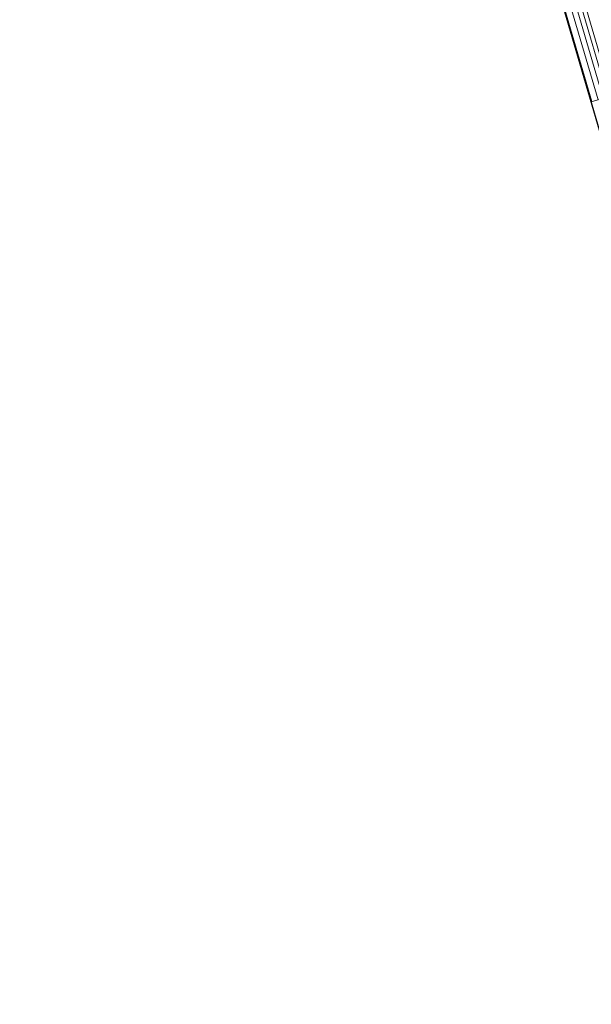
# Model space of a CAD drawing. Header units: metres. Extents: x 228628 to 230733, y 593242 to 595543.
# Tile 50 of 71: x 229974.49 to 229976.52, y 594250.43 to 594253.91. Entities that reach past the tile are written whole.
import ezdxf

# ---------------------------------------------------------------- set-up
doc = ezdxf.new("R2010")
doc.units = ezdxf.units.M
doc.layers.add('N-WE-BC-BETONVORM-G', color=50, linetype='Continuous', lineweight=25)

# ---------------------------------------------------------------- blocks, each defined once
blk = doc.blocks.new('_BLOCK_LEICON_GX-18_MIDDENELEMENT_300x60')
at = {"lineweight": 5}
for p, q in [((1497.8, 1626.5), (1497.8, 0)), ((1497.8, 3), (-1497.8, 3)), ((-1497.8, 0), (1497.8, 0))]:
    blk.add_line(p, q, dxfattribs=at)
at = {"color": 254, "lineweight": 5}
for p, q in [((1497.8, 76.2), (-1497.8, 76.2)), ((1497.8, 61.6), (-1497.8, 61.6)), ((1497.8, 44.4), (-1497.8, 44.4)), ((1497.8, 25.8), (-1497.8, 25.8))]:
    blk.add_line(p, q, dxfattribs=at)

msp = doc.modelspace()

# ---------------------------------------------------------------- linework, layer by layer
at = {"layer": 'N-WE-BC-BETONVORM-G'}
msp.add_lwpolyline([(229984.325, 594216.311), (229984.7089, 594216.4234), (229979.8931, 594242.1055), (229974.8318, 594259.3793), (229966.488, 594278.609), (229966.1041, 594278.4965)], dxfattribs=at)

# ---------------------------------------------------------------- block references
at = {"lineweight": 5, "xscale": 0.0009999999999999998, "yscale": 0.0009999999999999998, "zscale": 0.0009999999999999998, "rotation": 286.3310162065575}
msp.add_blockref('_BLOCK_LEICON_GX-18_MIDDENELEMENT_300x60', (229976.0971, 594255.0608), dxfattribs=at)

doc.saveas('drawing.dxf')
